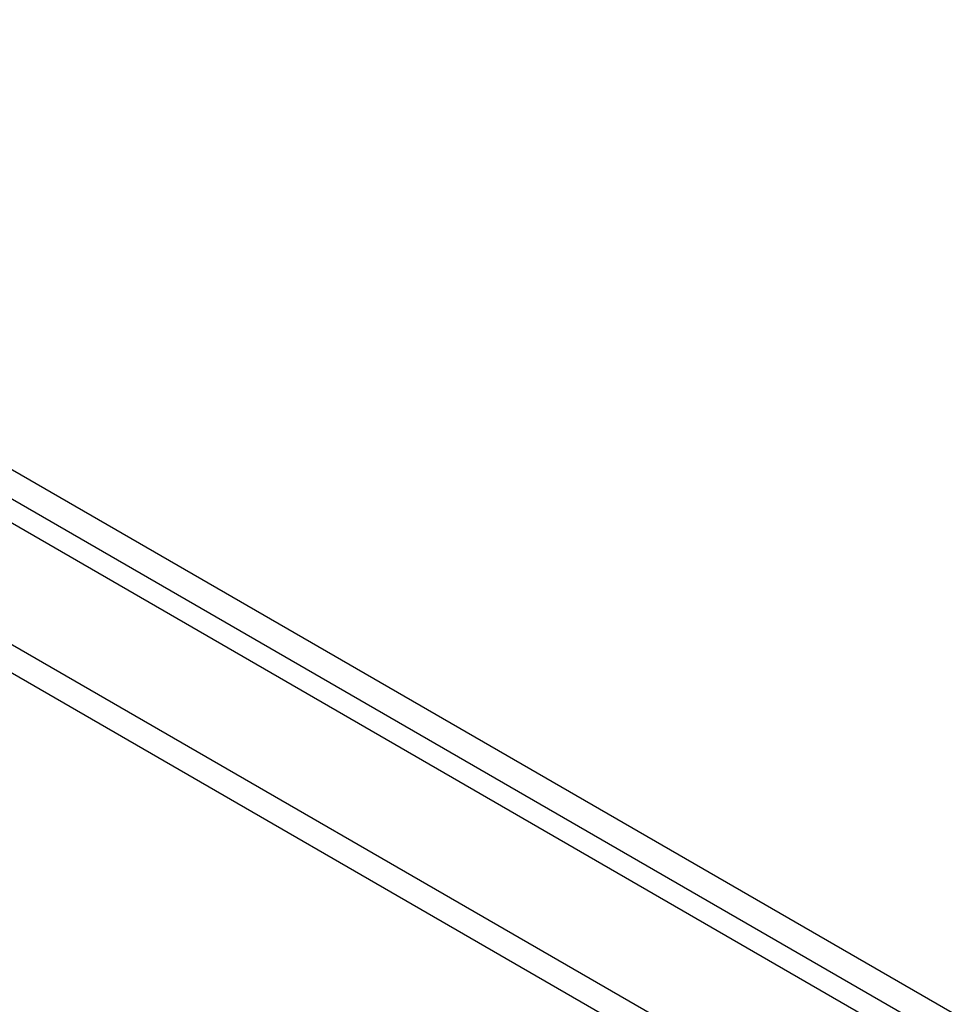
# Model space of a CAD drawing. Header units: inches. Extents: x 25 to 627, y 68 to 290.
# Tile 165 of 250: x 538.41 to 543.66, y 278.9 to 284.43. Entities that reach past the tile are written whole.
import ezdxf

# ---------------------------------------------------------------- set-up
doc = ezdxf.new("R2010")
doc.units = ezdxf.units.IN
doc.header["$MEASUREMENT"] = 0
doc.layers.add('Visible Edges(ANSI)', color=7, linetype='Continuous', lineweight=25)
doc.layers.add('Visible Tangent Edges(ANSI)', color=7, linetype='Continuous', lineweight=25)

msp = doc.modelspace()

# ---------------------------------------------------------------- linework, layer by layer
at = {"layer": 'Visible Edges(ANSI)'}
msp.add_line((533.857, 284.211), (576.0041, 259.8773), dxfattribs=at)
at = {"layer": 'Visible Tangent Edges(ANSI)'}
for p, q in [((576.2749, 260.0189), (533.9885, 284.4329)), ((533.9185, 284.3117), (576.2049, 259.8976)), ((533.2666, 283.8701), (575.4137, 259.5364)), ((575.3437, 259.4152), (533.1966, 283.7488))]:
    msp.add_line(p, q, dxfattribs=at)

doc.saveas('drawing.dxf')
